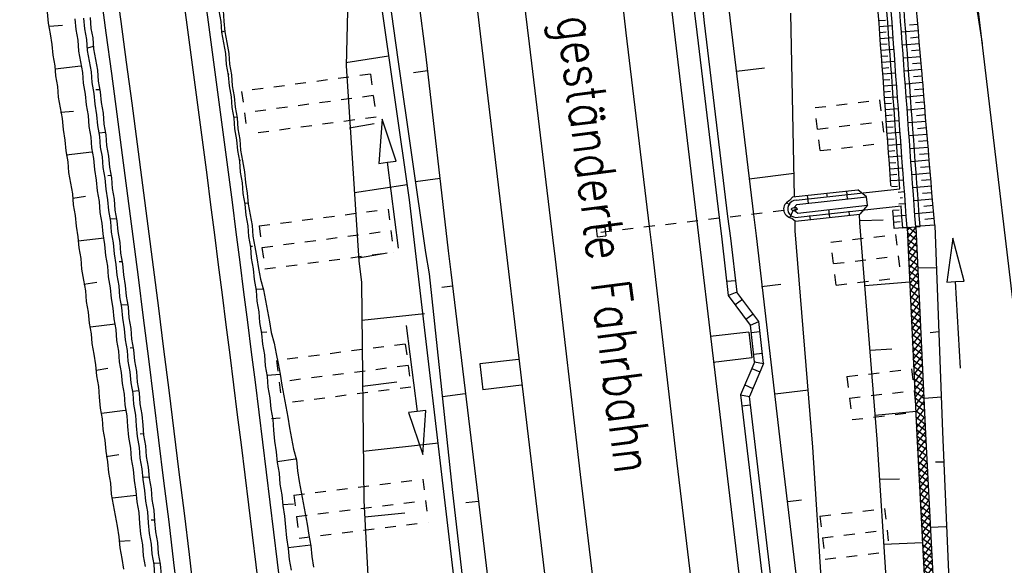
# Model space of a CAD drawing. Extents: x 447693 to 448165, y 439527 to 440695.
# Tile 25 of 88: x 447896 to 447942, y 439749 to 439774. Entities that reach past the tile are written whole.
import ezdxf

# ---------------------------------------------------------------- set-up
doc = ezdxf.new("R2010")
doc.units = 0
doc.header["$LTSCALE"] = 2
doc.header["$MEASUREMENT"] = 0
for name, pattern in [('ACAD_ISO03W100', [0.5, 0.25, -0.25]), ('ACAD_ISO05W100', [0.5, 0.25, -0.25]), ('AUSGEZOGEN', [0]), ('PUNKTX2', [0.5, 0.25, -0.25])]:
    doc.linetypes.add(name, pattern=pattern)
doc.layers.get('0').update_dxf_attribs({"linetype": 'AUSGEZOGEN'})
for name, color, linetype in [('BOESCHG', 250, 'AUSGEZOGEN'), ('DB-Gleisachse', 7, 'CONTINUOUS'), ('DB-GRABEN', 15, 'AUSGEZOGEN'), ('DB-HZV-Stützscheiben', 15, 'CONTINUOUS'), ('DB-Ingenieurbauwerke', 15, 'CONTINUOUS'), ('DB-Kabelanlagen', 15, 'CONTINUOUS'), ('DB-Regenrückhaltebecken_605', 15, 'CONTINUOUS'), ('DB-Wegboeschungen', 15, 'CONTINUOUS'), ('DB-Wege', 15, 'CONTINUOUS'), ('FBRTOP', 250, 'AUSGEZOGEN')]:
    doc.layers.add(name, color=color, linetype=linetype)
doc.styles.add('ROMANS', font='romans.shx', dxfattribs={"width": 0.8})

# ---------------------------------------------------------------- blocks, each defined once
blk = doc.blocks.new('*X371')
at = {"color": 0, "linetype": 'ByBlock'}
for p, q in [((-40607, -108383), (-40293, -108069)), ((-40586, -108044), (-40586, -108044)), ((-40112, -108487), (-40552, -108047)), ((-40370, -108464), (-40001, -108095)), ((-39763, -108518), (-40203, -108077)), ((-40077, -108490), (-39709, -108121)), ((-39414, -108548), (-39854, -108108)), ((-39785, -108516), (-39416, -108147)), ((-39065, -108579), (-39505, -108139)), ((-38716, -108610), (-39156, -108170)), ((-40461, -108456), (-40603, -108314)), ((-39492, -108541), (-39124, -108173)), ((-39200, -108567), (-38831, -108199)), ((-38908, -108593), (-38539, -108224)), ((-38367, -108641), (-38807, -108201)), ((-38615, -108619), (-38247, -108250)), ((-38018, -108672), (-38458, -108232)), ((-38323, -108645), (-37954, -108276)), ((-37669, -108702), (-38109, -108262)), ((-38030, -108670), (-37662, -108302)), ((-37320, -108733), (-37760, -108293)), ((-37738, -108696), (-37370, -108328)), ((-37446, -108722), (-37077, -108354)), ((-36971, -108764), (-37411, -108324)), ((-37153, -108748), (-36785, -108379)), ((-36622, -108795), (-37062, -108355)), ((-36861, -108774), (-36492, -108405)), ((-36273, -108825), (-36713, -108386)), ((-36568, -108799), (-36200, -108431)), ((-35924, -108856), (-36364, -108417)), ((-36276, -108825), (-35908, -108457)), ((-35575, -108887), (-36015, -108447)), ((-35984, -108851), (-35615, -108483)), ((-35691, -108877), (-35323, -108508)), ((-35226, -108918), (-35666, -108478)), ((-35399, -108903), (-35031, -108534)), ((-34877, -108949), (-35317, -108509)), ((-35106, -108928), (-34738, -108560)), ((-34528, -108979), (-34967, -108540)), ((-34814, -108954), (-34446, -108586)), ((-34179, -109010), (-34618, -108571)), ((-34522, -108980), (-34153, -108612)), ((-33830, -109041), (-34269, -108601)), ((-34229, -109006), (-33861, -108638)), ((-33937, -109032), (-33569, -108663)), ((-33481, -109072), (-33920, -108632)), ((-33644, -109057), (-33276, -108689)), ((-33132, -109103), (-33571, -108663)), ((-33352, -109083), (-32984, -108715)), ((-32783, -109133), (-33222, -108694)), ((-33060, -109109), (-32692, -108741)), ((-32451, -109147), (-32873, -108725)), ((-32767, -109135), (-32399, -108767)), ((-32127, -109153), (-32524, -108756)), ((-32461, -109147), (-32107, -108792)), ((-31736, -109226), (-32175, -108786)), ((-32148, -109152), (-31814, -108818)), ((-31890, -109212), (-31522, -108844)), ((-31387, -109256), (-31826, -108817)), ((-31598, -109238), (-31230, -108870)), ((-31038, -109287), (-31477, -108848)), ((-31305, -109264), (-30937, -108895)), ((-30691, -109316), (-31128, -108879)), ((-31013, -109289), (-30643, -108920)), ((-30344, -109345), (-30781, -108908)), ((-30719, -109314), (-30349, -108944)), ((-29997, -109374), (-30433, -108937)), ((-30425, -109338), (-30056, -108969)), ((-30131, -109363), (-29762, -108993)), ((-29650, -109403), (-30086, -108966)), ((-29838, -109387), (-29468, -109018)), ((-29302, -109432), (-29739, -108995)), ((-29544, -109412), (-29175, -109042)), ((-28955, -109461), (-29392, -109024)), ((-29250, -109436), (-28881, -109067)), ((-28608, -109490), (-29045, -109053)), ((-32475, -109160), (-32461, -109147)), ((-32434, -109164), (-32451, -109147)), ((-32182, -109186), (-32148, -109152)), ((-32113, -109167), (-32127, -109153)), ((-32085, -109195), (-32113, -109167)), ((-28957, -109461), (-28587, -109091)), ((-28261, -109519), (-28698, -109082)), ((-28663, -109485), (-28294, -109116)), ((-28369, -109510), (-28000, -109140)), ((-27914, -109548), (-28350, -109111)), ((-28076, -109534), (-27706, -109165)), ((-27566, -109577), (-28003, -109140)), ((-27782, -109559), (-27413, -109189)), ((-27219, -109606), (-27656, -109169)), ((-27488, -109583), (-27119, -109214)), ((-26872, -109635), (-27309, -109198)), ((-27195, -109608), (-26825, -109238)), ((-26525, -109664), (-26962, -109227)), ((-26901, -109632), (-26532, -109263)), ((-26178, -109693), (-26614, -109256)), ((-26607, -109657), (-26238, -109288)), ((-26314, -109681), (-25944, -109312)), ((-25831, -109722), (-26267, -109285)), ((-26020, -109706), (-25650, -109337)), ((-25483, -109751), (-25920, -109314)), ((-25726, -109731), (-25357, -109361)), ((-25136, -109780), (-25573, -109343)), ((-25433, -109755), (-25063, -109386)), ((-24789, -109809), (-25226, -109372)), ((-25139, -109780), (-24769, -109410)), ((-24442, -109838), (-24879, -109401)), ((-24845, -109804), (-24476, -109435)), ((-24552, -109829), (-24182, -109459)), ((-24095, -109867), (-24531, -109430)), ((-24258, -109853), (-23888, -109484)), ((-23747, -109896), (-24184, -109459)), ((-23964, -109878), (-23595, -109508)), ((-23400, -109925), (-23837, -109488)), ((-23670, -109902), (-23301, -109533)), ((-23053, -109954), (-23490, -109517)), ((-23377, -109927), (-23007, -109557)), ((-22706, -109983), (-23143, -109546)), ((-23083, -109951), (-22714, -109582)), ((-22359, -110012), (-22796, -109575)), ((-22789, -109976), (-22420, -109606)), ((-22496, -110000), (-22126, -109631)), ((-22012, -110041), (-22448, -109604)), ((-22202, -110025), (-21833, -109655)), ((-21664, -110070), (-22101, -109633)), ((-21908, -110049), (-21539, -109680)), ((-21317, -110099), (-21754, -109662)), ((-21615, -110074), (-21245, -109704)), ((-20970, -110128), (-21407, -109691)), ((-21321, -110098), (-20952, -109729)), ((-20623, -110157), (-21060, -109720)), ((-21027, -110123), (-20658, -109753)), ((-20734, -110147), (-20364, -109778)), ((-20276, -110185), (-20712, -109749)), ((-20440, -110172), (-20070, -109802)), ((-19929, -110214), (-20365, -109778)), ((-20146, -110196), (-19777, -109827)), ((-19581, -110243), (-20018, -109807)), ((-19853, -110221), (-19483, -109851)), ((-19234, -110272), (-19671, -109836)), ((-19559, -110245), (-19189, -109876)), ((-18887, -110301), (-19324, -109865)), ((-19265, -110270), (-18896, -109900)), ((-18540, -110330), (-18977, -109894)), ((-18972, -110294), (-18602, -109925)), ((-18678, -110319), (-18308, -109949)), ((-18193, -110359), (-18629, -109923)), ((-18384, -110343), (-18015, -109974)), ((-17845, -110388), (-18282, -109952)), ((-17498, -110417), (-17935, -109981)), ((-18090, -110368), (-17721, -109998)), ((-17797, -110392), (-17427, -110023)), ((-17151, -110446), (-17588, -110010)), ((-17503, -110417), (-17134, -110047)), ((-16804, -110475), (-17241, -110039)), ((-17209, -110441), (-16840, -110072)), ((-16916, -110466), (-16546, -110097)), ((-16457, -110504), (-16894, -110068)), ((-16622, -110490), (-16253, -110121)), ((-16110, -110533), (-16546, -110097)), ((-16328, -110515), (-15959, -110146)), ((-15762, -110562), (-16199, -110125)), ((-16035, -110540), (-15665, -110170)), ((-15415, -110591), (-15852, -110154)), ((-15741, -110564), (-15372, -110195)), ((-15068, -110620), (-15505, -110183)), ((-15447, -110589), (-15078, -110219)), ((-14721, -110649), (-15158, -110212)), ((-15154, -110613), (-14784, -110244)), ((-14860, -110638), (-14490, -110268)), ((-14374, -110678), (-14810, -110241)), ((-14566, -110662), (-14197, -110293)), ((-14026, -110707), (-14463, -110270)), ((-14273, -110687), (-13903, -110317)), ((-13679, -110736), (-14116, -110299)), ((-13979, -110711), (-13609, -110342)), ((-13332, -110765), (-13769, -110328)), ((-13685, -110736), (-13316, -110366)), ((-12985, -110794), (-13422, -110357)), ((-13392, -110760), (-13022, -110391)), ((-13098, -110785), (-12728, -110415)), ((-12638, -110823), (-13075, -110386)), ((-12804, -110809), (-12435, -110440)), ((-12291, -110852), (-12727, -110415)), ((-11943, -110881), (-12380, -110444)), ((-12510, -110834), (-12141, -110464)), ((-12217, -110858), (-11847, -110489)), ((-11596, -110910), (-12033, -110473)), ((-11923, -110883), (-11554, -110513)), ((-11249, -110939), (-11686, -110502)), ((-11629, -110907), (-11260, -110538)), ((-10902, -110968), (-11339, -110531)), ((-11336, -110932), (-10966, -110562)), ((-11042, -110956), (-10673, -110587)), ((-10555, -110997), (-10991, -110560)), ((-10748, -110981), (-10379, -110611)), ((-10208, -111026), (-10644, -110589)), ((-10455, -111005), (-10085, -110636)), ((-9860, -111055), (-10297, -110618)), ((-10161, -111030), (-9792, -110660)), ((-9513, -111084), (-9950, -110647)), ((-9867, -111054), (-9498, -110685)), ((-9166, -111113), (-9603, -110676)), ((-9574, -111079), (-9204, -110709)), ((-9280, -111103), (-8911, -110734)), ((-8819, -111142), (-9256, -110705)), ((-8986, -111128), (-8617, -110758)), ((-8472, -111171), (-8908, -110734)), ((-8693, -111152), (-8323, -110783)), ((-8124, -111200), (-8561, -110763)), ((-8399, -111177), (-8029, -110807)), ((-7777, -111229), (-8214, -110792)), ((-8105, -111201), (-7736, -110832)), ((-7430, -111258), (-7867, -110821)), ((-7812, -111226), (-7442, -110856)), ((-7083, -111287), (-7520, -110850)), ((-7518, -111250), (-7148, -110881)), ((-6736, -111316), (-7173, -110879)), ((-7224, -111275), (-6855, -110905)), ((-6931, -111299), (-6561, -110930)), ((-6389, -111345), (-6825, -110908)), ((-6637, -111324), (-6267, -110955)), ((-6089, -111326), (-6478, -110937)), ((-6343, -111348), (-6089, -111094)), ((-6089, -111008), (-6131, -110966))]:
    blk.add_line(p, q, dxfattribs=at)

msp = doc.modelspace()

# ---------------------------------------------------------------- linework, layer by layer
at = {"layer": 'BOESCHG'}
msp.add_lwpolyline([(447940.542, 439833.997, 0.014999), (447940.621, 439832.61, 0.007394), (447943.21, 439807.276, 0.000025), (447947.178, 439773.421, 0.000211), (447947.642, 439769.474, 0.000025), (447948.463, 439762.525, 0.000004), (447954.01, 439715.6, 0.000616), (447956.271, 439696.678, 0.001951), (447957.015, 439690.707, 0.084534), (447957.742, 439688.328, 0.039707), (447960.471, 439683.823, 0.047678), (447962.796, 439681.169, 0.085895)], format="xyb", dxfattribs=at)
at = {"layer": 'DB-Gleisachse', "linetype": 'Continuous'}
for p, q in [((447923.83, 439778.518), (447924.407, 439773.551)), ((447919.359, 439778.004), (447919.936, 439773.037)), ((447924.407, 439773.551), (447925.485, 439764.616)), ((447919.936, 439773.037), (447921.014, 439764.102)), ((447925.485, 439764.616), (447925.61, 439763.624)), ((447921.014, 439764.102), (447921.139, 439763.11)), ((447925.61, 439763.624), (447926.764, 439753.69)), ((447921.139, 439763.11), (447922.293, 439753.176)), ((447926.764, 439753.69), (447929.748, 439728.869)), ((447922.293, 439753.176), (447925.277, 439728.354))]:
    msp.add_line(p, q, dxfattribs=at)
at = {"layer": 'DB-GRABEN', "linetype": 'Continuous'}
for p, q in [((447928.648, 439779.077), (447929.225, 439774.11)), ((447914.547, 439777.396), (447915.174, 439772.436)), ((447911.61, 439776.547), (447911.497, 439772.022)), ((447912.841, 439776.741), (447914.401, 439765.849)), ((447913.266, 439776.807), (447913.878, 439772.322)), ((447932.003, 439774.461), (447932.176, 439765.982)), ((447929.225, 439774.11), (447930.303, 439765.174)), ((447913.456, 439772.471), (447911.478, 439772.17)), ((447913.878, 439772.322), (447915.154, 439763.412)), ((447915.174, 439772.436), (447916.202, 439763.494)), ((447911.497, 439772.022), (447912.079, 439763.024)), ((447929.519, 439771.778), (447930.809, 439771.941)), ((447915.255, 439771.791), (447914.61, 439771.709)), ((447911.655, 439769.169), (447912.79, 439769.363)), ((447913.151, 439769.562), (447913.01, 439767.527)), ((447913.803, 439767.629), (447913.151, 439769.562)), ((447913.01, 439767.527), (447913.406, 439767.578)), ((447913.406, 439767.578), (447913.803, 439767.629)), ((447913.918, 439763.611), (447913.406, 439767.578)), ((447930.096, 439766.811), (447932.18, 439767.074)), ((447914.307, 439766.531), (447911.882, 439766.174)), ((447915.832, 439766.824), (447914.691, 439766.68)), ((447931.968, 439765.806), (447932.114, 439765.975)), ((447932.114, 439765.975), (447935.119, 439766.305)), ((447932.294, 439765.633), (447935.519, 439765.987)), ((447932.834, 439765.692), (447932.792, 439766.049)), ((447933.713, 439765.97), (447933.691, 439766.148)), ((447934.644, 439765.891), (447934.602, 439766.248)), ((447935.519, 439765.987), (447935.119, 439766.305)), ((447935.565, 439765.59), (447935.519, 439765.987)), ((447914.401, 439765.849), (447918.921, 439727.605)), ((447931.976, 439765.602), (447931.844, 439765.727)), ((447932.175, 439765.494), (447932.294, 439765.633)), ((447932.341, 439765.235), (447935.565, 439765.59)), ((447935.565, 439765.59), (447935.205, 439765.188)), ((447930.303, 439765.174), (447930.428, 439764.182)), ((447931.979, 439765.017), (447932.133, 439765.346)), ((447932.192, 439765.345), (447932.341, 439765.235)), ((447932.241, 439764.862), (447935.2, 439765.187)), ((447932.923, 439764.937), (447932.902, 439765.116)), ((447933.823, 439765.036), (447933.781, 439765.393)), ((447934.733, 439765.136), (447934.712, 439765.315)), ((447935.18, 439765.185), (447935.19, 439764.784)), ((447932.062, 439764.994), (447932.241, 439764.862)), ((447932.201, 439764.891), (447932.214, 439764.408)), ((447935.19, 439764.784), (447935.997, 439754.806)), ((447935.227, 439764.889), (447936.282, 439764.922)), ((447937.788, 439764.6), (447938.236, 439755.038)), ((447938.663, 439764.664), (447939.029, 439755.139)), ((447930.428, 439764.182), (447931.582, 439754.249)), ((447932.214, 439764.408), (447933.021, 439754.43)), ((447937.389, 439764.571), (447937.839, 439754.988)), ((447939.502, 439764.069), (447939.219, 439762.049)), ((447940.018, 439762.095), (447939.502, 439764.069)), ((447912.06, 439763.173), (447913.393, 439763.391)), ((447915.154, 439763.412), (447915.329, 439762.426)), ((447916.202, 439763.494), (447916.328, 439762.502)), ((447912.079, 439763.024), (447912.204, 439762.032)), ((447915.329, 439762.426), (447916.384, 439752.48)), ((447916.328, 439762.502), (447917.531, 439752.575)), ((447937.872, 439762.703), (447938.737, 439762.721)), ((447912.204, 439762.032), (447912.316, 439751.966)), ((447916.409, 439761.857), (447915.913, 439761.794)), ((447930.673, 439761.844), (447931.566, 439761.957)), ((447935.455, 439761.894), (447937.501, 439762.052)), ((447939.219, 439762.049), (447939.618, 439762.072)), ((447939.618, 439762.072), (447940.018, 439762.095)), ((447939.852, 439758.079), (447939.618, 439762.072)), ((447915.108, 439760.584), (447912.225, 439760.27)), ((447914.265, 439760.042), (447914.777, 439756.075)), ((447938.852, 439759.753), (447938.453, 439759.702)), ((447935.682, 439758.899), (447936.68, 439758.975)), ((447912.254, 439757.25), (447913.841, 439757.451)), ((447916.986, 439756.89), (447915.944, 439756.759)), ((447931.3, 439756.884), (447932.837, 439757.078)), ((447938.178, 439756.694), (447938.978, 439756.745)), ((447914.777, 439756.075), (447914.38, 439756.024)), ((447914.38, 439756.024), (447915.032, 439754.091)), ((447915.173, 439756.126), (447914.777, 439756.075)), ((447915.032, 439754.091), (447915.173, 439756.126)), ((447935.909, 439755.904), (447937.8, 439756.092)), ((447939.029, 439755.139), (447940.072, 439730.122)), ((447915.761, 439754.619), (447912.282, 439754.23)), ((447935.997, 439754.806), (447937.592, 439729.809)), ((447937.839, 439754.988), (447939.13, 439730.003)), ((447938.236, 439755.038), (447939.527, 439730.053)), ((447931.582, 439754.249), (447934.516, 439729.421)), ((447933.021, 439754.43), (447934.616, 439729.433)), ((447939.056, 439753.731), (447938.702, 439753.737)), ((447936.13, 439752.958), (447937.035, 439752.972)), ((447916.384, 439752.48), (447919.318, 439727.652)), ((447917.531, 439752.575), (447920.465, 439727.747)), ((447912.316, 439751.966), (447913.663, 439726.938)), ((447917.612, 439751.93), (447917.017, 439751.855)), ((447931.877, 439751.917), (447932.521, 439751.998)), ((447912.361, 439751.216), (447914.202, 439751.398)), ((447938.477, 439750.735), (447939.177, 439750.773)), ((447936.307, 439749.957), (447938.112, 439750.034))]:
    msp.add_line(p, q, dxfattribs=at)
msp.add_ellipse((447932.184, 439765.419), major_axis=(0.494, 0.032), ratio=0.879152, start_param=1.966017, end_param=4.408131, dxfattribs=at)
at = {"layer": 'DB-HZV-Stützscheiben', "linetype": 'PUNKTX2'}
for p, q in [((447912.615, 439771.643), (447906.668, 439770.846)), ((447912.615, 439771.643), (447912.88, 439769.661)), ((447906.668, 439770.846), (447906.934, 439768.864)), ((447933.138, 439770.099), (447936.117, 439770.453)), ((447933.374, 439768.113), (447933.138, 439770.099)), ((447936.117, 439770.453), (447936.353, 439768.467)), ((447912.88, 439769.661), (447906.934, 439768.864)), ((447933.374, 439768.113), (447936.353, 439768.467)), ((447907.481, 439764.638), (447913.43, 439765.417)), ((447913.43, 439765.417), (447913.69, 439763.434)), ((447907.481, 439764.638), (447907.74, 439762.655)), ((447933.875, 439763.892), (447936.854, 439764.246)), ((447936.854, 439764.246), (447937.09, 439762.26)), ((447934.111, 439761.906), (447933.875, 439763.892)), ((447907.74, 439762.655), (447913.69, 439763.434)), ((447934.111, 439761.906), (447937.09, 439762.26)), ((447914.226, 439759.187), (447908.274, 439758.427)), ((447914.226, 439759.187), (447914.479, 439757.203)), ((447908.274, 439758.427), (447908.528, 439756.443)), ((447934.613, 439757.686), (447937.592, 439758.04)), ((447937.592, 439758.04), (447937.828, 439756.054)), ((447934.613, 439757.686), (447934.849, 439755.7)), ((447914.479, 439757.203), (447908.528, 439756.443)), ((447934.849, 439755.7), (447937.828, 439756.054)), ((447909.074, 439752.217), (447915.028, 439752.959)), ((447915.028, 439752.959), (447915.276, 439750.974)), ((447909.074, 439752.217), (447909.322, 439750.233)), ((447933.365, 439751.244), (447936.344, 439751.598)), ((447936.344, 439751.598), (447936.58, 439749.612)), ((447909.322, 439750.233), (447915.276, 439750.974)), ((447933.365, 439751.244), (447933.601, 439749.258)), ((447933.601, 439749.258), (447936.58, 439749.612))]:
    msp.add_line(p, q, dxfattribs=at)
at = {"layer": 'DB-HZV-Stützscheiben', "linetype": 'ACAD_ISO05W100'}
for p, q in [((447912.748, 439770.652), (447906.801, 439769.855)), ((447933.256, 439769.106), (447936.235, 439769.46)), ((447907.611, 439763.646), (447913.56, 439764.425)), ((447933.993, 439762.899), (447936.972, 439763.253)), ((447914.353, 439758.195), (447908.401, 439757.435)), ((447934.731, 439756.693), (447937.71, 439757.047)), ((447909.198, 439751.225), (447915.152, 439751.967)), ((447933.483, 439750.251), (447936.462, 439750.605))]:
    msp.add_line(p, q, dxfattribs=at)
at = {"layer": 'DB-Ingenieurbauwerke', "linetype": 'Continuous'}
for p, q in [((447924.918, 439788.077), (447936.734, 439688.774)), ((447916.08, 439787.026), (447927.896, 439687.722)), ((447923.038, 439764.535), (447923.436, 439764.581)), ((447923.038, 439764.535), (447923.084, 439764.137)), ((447923.084, 439764.137), (447923.481, 439764.183)), ((447923.436, 439764.581), (447923.481, 439764.183)), ((447930.087, 439759.741), (447928.293, 439759.532)), ((447930.087, 439759.741), (447930.227, 439758.55)), ((447919.458, 439758.478), (447917.67, 439758.269)), ((447917.67, 439758.269), (447917.809, 439757.078)), ((447930.227, 439758.55), (447928.439, 439758.341)), ((447919.597, 439757.286), (447917.809, 439757.078))]:
    msp.add_line(p, q, dxfattribs=at)
at = {"layer": 'DB-Ingenieurbauwerke', "linetype": 'ACAD_ISO03W100'}
msp.add_line((447923.258, 439764.359), (447932.318, 439765.434), dxfattribs=at)
at = {"layer": 'DB-Ingenieurbauwerke', "linetype": 'Continuous'}
msp.add_ellipse((447932.184, 439765.419), major_axis=(0.134, 0.015), ratio=0.555556, dxfattribs=at)
at = {"layer": 'DB-Kabelanlagen', "linetype": 'Continuous'}
for p, q in [((447927.054, 439778.926), (447927.631, 439773.959)), ((447927.451, 439778.976), (447928.028, 439774.009)), ((447927.631, 439773.959), (447928.709, 439765.023)), ((447928.028, 439774.009), (447929.106, 439765.074)), ((447929.106, 439765.074), (447929.231, 439764.081)), ((447928.709, 439765.023), (447928.835, 439764.031)), ((447928.835, 439764.031), (447929.137, 439761.423)), ((447929.231, 439764.081), (447929.522, 439761.578)), ((447929.065, 439762.085), (447929.464, 439762.124)), ((447929.524, 439761.579), (447929.139, 439761.424)), ((447930.155, 439760.059), (447929.139, 439761.423)), ((447930.543, 439760.224), (447929.524, 439761.579)), ((447929.788, 439761.238), (447929.459, 439760.993)), ((447929.948, 439760.337), (447930.277, 439760.582)), ((447930.155, 439760.059), (447930.538, 439760.231)), ((447930.351, 439758.375), (447930.155, 439760.059)), ((447930.763, 439758.296), (447930.538, 439760.231)), ((447930.195, 439759.715), (447930.593, 439759.761)), ((447930.31, 439758.722), (447930.693, 439758.77)), ((447930.353, 439758.378), (447929.703, 439756.843)), ((447930.763, 439758.296), (447930.115, 439756.763)), ((447930.346, 439758.363), (447930.763, 439758.296)), ((447930.218, 439758.059), (447930.596, 439757.9)), ((447929.897, 439757.3), (447930.275, 439757.142)), ((447929.703, 439756.843), (447930.115, 439756.763)), ((447929.704, 439756.843), (447932.972, 439729.276)), ((447933.369, 439729.326), (447930.115, 439756.763)), ((447930.154, 439756.365), (447929.758, 439756.326))]:
    msp.add_line(p, q, dxfattribs=at)
at = {"layer": 'DB-Regenrückhaltebecken_605', "linetype": 'Continuous'}
for p, q in [((447937.292, 439774.089), (447937.255, 439774.588)), ((447937.87, 439774.132), (447937.83, 439774.63)), ((447936.095, 439774.001), (447936.058, 439774.5)), ((447936.086, 439774.115), (447936.386, 439774.137)), ((447936.494, 439774.03), (447936.457, 439774.529)), ((447936.693, 439774.045), (447936.657, 439774.544)), ((447937.092, 439774.074), (447937.055, 439774.573)), ((447937.911, 439773.633), (447937.87, 439774.132)), ((447936.131, 439773.503), (447936.095, 439774.001)), ((447936.106, 439773.842), (447936.705, 439773.886)), ((447936.53, 439773.532), (447936.494, 439774.03)), ((447936.73, 439773.546), (447936.693, 439774.045)), ((447937.129, 439773.576), (447937.092, 439774.074)), ((447937.328, 439773.59), (447937.292, 439774.089)), ((447937.886, 439773.942), (447937.496, 439773.909)), ((447936.127, 439773.568), (447936.426, 439773.59)), ((447936.168, 439773.004), (447936.131, 439773.503)), ((447936.147, 439773.295), (447936.745, 439773.338)), ((447936.567, 439773.033), (447936.53, 439773.532)), ((447936.766, 439773.048), (447936.73, 439773.546)), ((447937.91, 439773.643), (447937.129, 439773.577)), ((447937.165, 439773.077), (447937.129, 439773.576)), ((447937.365, 439773.092), (447937.328, 439773.59)), ((447937.935, 439773.344), (447937.543, 439773.311)), ((447937.952, 439773.135), (447937.911, 439773.633)), ((447936.167, 439773.021), (447936.466, 439773.043)), ((447936.205, 439772.505), (447936.168, 439773.004)), ((447936.187, 439772.747), (447936.785, 439772.791)), ((447936.603, 439772.535), (447936.567, 439773.033)), ((447936.803, 439772.549), (447936.766, 439773.048)), ((447937.202, 439772.578), (447937.165, 439773.077)), ((447937.959, 439773.045), (447937.172, 439772.979)), ((447937.401, 439772.593), (447937.365, 439773.092)), ((447937.992, 439772.636), (447937.952, 439773.135)), ((447936.241, 439772.007), (447936.205, 439772.505)), ((447936.207, 439772.474), (447936.506, 439772.496)), ((447936.64, 439772.036), (447936.603, 439772.535)), ((447936.84, 439772.05), (447936.803, 439772.549)), ((447937.238, 439772.08), (447937.202, 439772.578)), ((447938.008, 439772.447), (447937.216, 439772.381)), ((447937.438, 439772.094), (447937.401, 439772.593)), ((447937.983, 439772.746), (447937.589, 439772.713)), ((447938.033, 439772.138), (447937.992, 439772.636)), ((447936.227, 439772.2), (447936.825, 439772.244)), ((447936.278, 439771.508), (447936.241, 439772.007)), ((447936.247, 439771.927), (447936.546, 439771.949)), ((447936.677, 439771.537), (447936.64, 439772.036)), ((447936.876, 439771.552), (447936.84, 439772.05)), ((447937.275, 439771.581), (447937.238, 439772.08)), ((447937.475, 439771.596), (447937.438, 439772.094)), ((447938.032, 439772.15), (447937.635, 439772.115)), ((447938.078, 439771.64), (447938.033, 439772.138)), ((447936.267, 439771.653), (447936.865, 439771.697)), ((447936.314, 439771.009), (447936.278, 439771.508)), ((447936.287, 439771.38), (447936.586, 439771.402)), ((447936.713, 439771.039), (447936.677, 439771.537)), ((447936.913, 439771.053), (447936.876, 439771.552)), ((447938.058, 439771.852), (447937.26, 439771.781)), ((447937.312, 439771.082), (447937.275, 439771.581)), ((447937.511, 439771.097), (447937.475, 439771.596)), ((447938.086, 439771.555), (447937.684, 439771.518)), ((447938.102, 439771.391), (447938.078, 439771.64)), ((447936.307, 439771.106), (447936.906, 439771.15)), ((447936.351, 439770.511), (447936.314, 439771.009)), ((447936.75, 439770.54), (447936.713, 439771.039)), ((447936.949, 439770.555), (447936.913, 439771.053)), ((447938.115, 439771.255), (447937.304, 439771.182)), ((447937.348, 439770.584), (447937.312, 439771.082)), ((447937.548, 439770.598), (447937.511, 439771.097)), ((447938.141, 439770.954), (447937.733, 439770.92)), ((447938.125, 439771.142), (447938.102, 439771.391)), ((447938.165, 439770.644), (447938.125, 439771.142)), ((447936.327, 439770.832), (447936.627, 439770.854)), ((447936.347, 439770.559), (447936.946, 439770.603)), ((447936.388, 439770.012), (447936.351, 439770.511)), ((447936.787, 439770.041), (447936.75, 439770.54)), ((447936.986, 439770.056), (447936.949, 439770.555)), ((447938.164, 439770.654), (447937.348, 439770.588)), ((447937.385, 439770.085), (447937.348, 439770.584)), ((447937.584, 439770.1), (447937.548, 439770.598)), ((447938.205, 439770.145), (447938.165, 439770.644)), ((447936.368, 439770.285), (447936.667, 439770.307)), ((447936.388, 439770.012), (447936.986, 439770.056)), ((447936.823, 439769.543), (447936.787, 439770.041)), ((447937.023, 439769.557), (447936.986, 439770.056)), ((447937.422, 439769.586), (447937.385, 439770.085)), ((447938.212, 439770.057), (447937.392, 439769.989)), ((447937.621, 439769.601), (447937.584, 439770.1)), ((447938.188, 439770.355), (447937.779, 439770.322)), ((447938.245, 439769.647), (447938.205, 439770.145)), ((447936.424, 439769.513), (447936.388, 439770.012)), ((447936.408, 439769.738), (447936.707, 439769.76)), ((447937.458, 439769.088), (447937.422, 439769.586)), ((447937.658, 439769.102), (447937.621, 439769.601)), ((447938.236, 439769.759), (447937.825, 439769.724)), ((447938.287, 439769.149), (447938.245, 439769.647)), ((447936.461, 439769.015), (447936.424, 439769.513)), ((447936.428, 439769.465), (447937.026, 439769.509)), ((447936.448, 439769.191), (447936.747, 439769.213)), ((447936.86, 439769.044), (447936.823, 439769.543)), ((447937.059, 439769.059), (447937.023, 439769.557)), ((447938.261, 439769.46), (447937.436, 439769.391)), ((447938.286, 439769.161), (447937.872, 439769.126)), ((447938.329, 439768.65), (447938.287, 439769.149)), ((447936.497, 439768.516), (447936.461, 439769.015)), ((447936.468, 439768.917), (447937.066, 439768.961)), ((447936.896, 439768.545), (447936.86, 439769.044)), ((447937.096, 439768.56), (447937.059, 439769.059)), ((447937.495, 439768.589), (447937.458, 439769.088)), ((447938.311, 439768.862), (447937.48, 439768.793)), ((447937.694, 439768.604), (447937.658, 439769.102)), ((447936.488, 439768.644), (447936.787, 439768.666)), ((447936.534, 439768.017), (447936.497, 439768.516)), ((447936.508, 439768.37), (447937.106, 439768.414)), ((447936.933, 439768.047), (447936.896, 439768.545)), ((447937.132, 439768.061), (447937.096, 439768.56)), ((447937.531, 439768.091), (447937.495, 439768.589)), ((447938.361, 439768.265), (447937.524, 439768.194)), ((447937.731, 439768.105), (447937.694, 439768.604)), ((447938.336, 439768.563), (447937.919, 439768.528)), ((447938.37, 439768.152), (447938.329, 439768.65)), ((447936.528, 439768.097), (447936.827, 439768.119)), ((447936.571, 439767.519), (447936.534, 439768.017)), ((447936.548, 439767.823), (447937.147, 439767.867)), ((447936.97, 439767.548), (447936.933, 439768.047)), ((447937.169, 439767.563), (447937.132, 439768.061)), ((447937.568, 439767.592), (447937.531, 439768.091)), ((447937.767, 439767.607), (447937.731, 439768.105)), ((447938.386, 439767.966), (447937.966, 439767.931)), ((447938.412, 439767.654), (447938.37, 439768.152)), ((447936.568, 439767.55), (447936.868, 439767.572)), ((447936.607, 439767.02), (447936.571, 439767.519)), ((447936.588, 439767.276), (447937.187, 439767.32)), ((447937.006, 439767.049), (447936.97, 439767.548)), ((447937.206, 439767.064), (447937.169, 439767.563)), ((447938.411, 439767.667), (447937.568, 439767.596)), ((447937.605, 439767.093), (447937.568, 439767.592)), ((447937.804, 439767.108), (447937.767, 439767.607)), ((447938.436, 439767.368), (447938.013, 439767.333)), ((447938.454, 439767.156), (447938.412, 439767.654)), ((447936.644, 439766.521), (447936.607, 439767.02)), ((447936.608, 439767.002), (447936.908, 439767.024)), ((447937.043, 439766.551), (447937.006, 439767.049)), ((447937.242, 439766.565), (447937.206, 439767.064)), ((447937.641, 439766.595), (447937.605, 439767.093)), ((447938.461, 439767.069), (447937.611, 439766.998)), ((447937.841, 439766.609), (447937.804, 439767.108)), ((447938.496, 439766.657), (447938.454, 439767.156)), ((447936.629, 439766.729), (447937.227, 439766.773)), ((447936.647, 439766.473), (447936.644, 439766.521)), ((447936.668, 439766.457), (447936.948, 439766.477)), ((447937.057, 439766.356), (447937.043, 439766.551)), ((447937.279, 439766.067), (447937.242, 439766.565)), ((447937.678, 439766.096), (447937.641, 439766.595)), ((447938.511, 439766.472), (447937.655, 439766.4)), ((447937.877, 439766.111), (447937.841, 439766.609)), ((447938.486, 439766.771), (447938.06, 439766.735)), ((447938.537, 439766.159), (447938.496, 439766.657)), ((447932.272, 439765.831), (447937.057, 439766.356)), ((447936.984, 439766.205), (447937.267, 439766.226)), ((447937.315, 439765.568), (447937.279, 439766.067)), ((447937.714, 439765.597), (447937.678, 439766.096)), ((447937.914, 439765.612), (447937.877, 439766.111)), ((447938.536, 439766.173), (447938.107, 439766.137)), ((447938.579, 439765.661), (447938.537, 439766.159)), ((447932.363, 439765.037), (447937.116, 439765.559)), ((447937.002, 439765.656), (447937.307, 439765.679)), ((447937.073, 439765.936), (447937.183, 439765.944)), ((447937.116, 439765.553), (447937.116, 439765.559)), ((447937.153, 439765.055), (447937.116, 439765.553)), ((447937.352, 439765.069), (447937.315, 439765.568)), ((447938.561, 439765.874), (447937.699, 439765.802)), ((447937.751, 439765.099), (447937.714, 439765.597)), ((447937.95, 439765.113), (447937.914, 439765.612)), ((447938.586, 439765.575), (447938.154, 439765.539)), ((447938.621, 439765.162), (447938.579, 439765.661)), ((447936.754, 439765.025), (447936.729, 439765.355)), ((447936.735, 439765.362), (447937.028, 439765.383)), ((447936.749, 439765.088), (447937.347, 439765.131)), ((447937.189, 439764.556), (447937.153, 439765.055)), ((447937.389, 439764.571), (447937.352, 439765.069)), ((447938.611, 439765.277), (447937.743, 439765.204)), ((447937.788, 439764.6), (447937.751, 439765.099)), ((447937.987, 439764.615), (447937.95, 439765.113)), ((447938.663, 439764.664), (447938.621, 439765.162)), ((447936.79, 439764.527), (447936.754, 439765.025)), ((447936.769, 439764.814), (447937.068, 439764.836)), ((447936.789, 439764.54), (447937.388, 439764.584)), ((447937.189, 439764.556), (447937.987, 439764.615)), ((447938.661, 439764.679), (447937.787, 439764.606)), ((447938.636, 439764.978), (447938.201, 439764.941))]:
    msp.add_line(p, q, dxfattribs=at)
msp.add_ellipse((447932.279, 439765.43), major_axis=(0.284, 0.284), ratio=1, start_param=0.80064, end_param=4.13058, dxfattribs=at)
at = {"layer": 'DB-Wegboeschungen', "linetype": 'Continuous'}
for p, q in [((447905.817, 439774.588), (447905.856, 439774.09)), ((447940.542, 439775.032), (447940.855, 439773.057)), ((447897.699, 439774.501), (447897.738, 439774.003)), ((447898.976, 439774.2), (447899.016, 439773.702)), ((447899.375, 439774.232), (447899.414, 439773.733)), ((447899.674, 439774.255), (447899.713, 439773.757)), ((447905.618, 439774.572), (447905.707, 439774.078)), ((447897.738, 439774.003), (447897.827, 439773.508)), ((447897.8, 439773.857), (447898.398, 439773.904)), ((447899.016, 439773.702), (447899.105, 439773.207)), ((447899.414, 439773.733), (447899.503, 439773.239)), ((447899.713, 439773.757), (447899.799, 439773.312)), ((447905.707, 439774.078), (447905.746, 439773.579)), ((447905.856, 439774.09), (447905.896, 439773.591)), ((447897.827, 439773.508), (447897.916, 439773.014)), ((447899.503, 439773.239), (447899.543, 439772.74)), ((447899.799, 439773.312), (447899.838, 439772.814)), ((447905.746, 439773.579), (447905.892, 439773.641)), ((447905.746, 439773.579), (447905.835, 439773.085)), ((447905.896, 439773.591), (447905.985, 439773.097)), ((447897.916, 439773.014), (447897.955, 439772.515)), ((447899.105, 439773.207), (447899.144, 439772.709)), ((447899.83, 439772.913), (447899.535, 439772.84)), ((447899.838, 439772.814), (447899.927, 439772.319)), ((447905.835, 439773.085), (447905.924, 439772.59)), ((447905.985, 439773.097), (447906.074, 439772.602)), ((447897.955, 439772.515), (447898.044, 439772.021)), ((447899.144, 439772.709), (447899.233, 439772.214)), ((447899.543, 439772.74), (447899.632, 439772.246)), ((447899.927, 439772.319), (447900.016, 439771.825)), ((447905.924, 439772.59), (447905.963, 439772.092)), ((447906.074, 439772.602), (447906.113, 439772.104)), ((447898.044, 439772.021), (447898.08, 439771.572)), ((447899.249, 439772.015), (447898.056, 439771.871)), ((447899.233, 439772.214), (447899.322, 439771.72)), ((447899.632, 439772.246), (447899.721, 439771.751)), ((447905.963, 439772.092), (447906.052, 439771.597)), ((447906.113, 439772.104), (447906.202, 439771.609)), ((447898.08, 439771.572), (447898.169, 439771.077)), ((447899.322, 439771.72), (447899.361, 439771.221)), ((447899.721, 439771.751), (447899.76, 439771.253)), ((447900.016, 439771.825), (447900.055, 439771.326)), ((447906.048, 439771.647), (447906.098, 439771.651)), ((447906.052, 439771.597), (447906.092, 439771.099)), ((447906.202, 439771.609), (447906.241, 439771.111)), ((447898.169, 439771.077), (447898.208, 439770.579)), ((447899.361, 439771.221), (447899.45, 439770.727)), ((447899.76, 439771.253), (447899.849, 439770.758)), ((447900.055, 439771.326), (447900.144, 439770.832)), ((447906.092, 439771.099), (447906.181, 439770.604)), ((447906.241, 439771.111), (447906.33, 439770.616)), ((447898.208, 439770.579), (447898.297, 439770.084)), ((447899.45, 439770.727), (447899.489, 439770.228)), ((447899.849, 439770.758), (447899.888, 439770.26)), ((447900.087, 439770.927), (447899.937, 439770.916)), ((447900.144, 439770.832), (447900.183, 439770.333)), ((447906.181, 439770.604), (447906.22, 439770.106)), ((447906.33, 439770.616), (447906.369, 439770.118)), ((447898.297, 439770.084), (447898.386, 439769.59)), ((447899.489, 439770.228), (447899.579, 439769.734)), ((447899.888, 439770.26), (447899.977, 439769.765)), ((447900.183, 439770.333), (447900.272, 439769.839)), ((447906.22, 439770.106), (447906.309, 439769.611)), ((447906.369, 439770.118), (447906.458, 439769.623)), ((447898.313, 439769.885), (447898.911, 439769.932)), ((447898.386, 439769.59), (447898.425, 439769.091)), ((447899.579, 439769.734), (447899.618, 439769.235)), ((447899.977, 439769.765), (447900.017, 439769.267)), ((447900.272, 439769.839), (447900.312, 439769.34)), ((447906.305, 439769.661), (447906.454, 439769.673)), ((447906.309, 439769.611), (447906.348, 439769.113)), ((447906.458, 439769.623), (447906.498, 439769.125)), ((447899.618, 439769.235), (447899.707, 439768.741)), ((447900.017, 439769.267), (447900.106, 439768.772)), ((447900.312, 439769.34), (447900.401, 439768.846)), ((447898.425, 439769.091), (447898.514, 439768.597)), ((447899.707, 439768.741), (447899.746, 439768.242)), ((447900.393, 439768.945), (447900.094, 439768.922)), ((447900.106, 439768.772), (447900.145, 439768.274)), ((447900.401, 439768.846), (447900.44, 439768.347)), ((447906.348, 439769.113), (447906.437, 439768.618)), ((447906.498, 439769.125), (447906.587, 439768.63)), ((447898.514, 439768.597), (447898.554, 439768.098)), ((447899.746, 439768.242), (447899.835, 439767.748)), ((447900.145, 439768.274), (447900.23, 439767.829)), ((447900.44, 439768.347), (447900.529, 439767.853)), ((447906.437, 439768.618), (447906.476, 439768.12)), ((447906.587, 439768.63), (447906.626, 439768.132)), ((447898.554, 439768.098), (447898.643, 439767.604)), ((447899.762, 439768.043), (447898.569, 439767.899)), ((447900.23, 439767.829), (447900.269, 439767.331)), ((447900.529, 439767.853), (447900.568, 439767.354)), ((447906.476, 439768.12), (447906.565, 439767.625)), ((447906.626, 439768.132), (447906.715, 439767.637)), ((447898.643, 439767.604), (447898.682, 439767.105)), ((447899.835, 439767.748), (447899.874, 439767.249)), ((447900.269, 439767.331), (447900.358, 439766.836)), ((447900.568, 439767.354), (447900.657, 439766.86)), ((447906.561, 439767.675), (447906.611, 439767.679)), ((447906.565, 439767.625), (447906.605, 439767.127)), ((447906.715, 439767.637), (447906.804, 439767.142)), ((447898.682, 439767.105), (447898.771, 439766.611)), ((447899.874, 439767.249), (447899.963, 439766.755)), ((447900.649, 439766.959), (447900.5, 439766.948)), ((447900.657, 439766.86), (447900.696, 439766.361)), ((447906.605, 439767.127), (447906.694, 439766.632)), ((447906.804, 439767.142), (447906.843, 439766.644)), ((447898.771, 439766.611), (447898.86, 439766.116)), ((447899.963, 439766.755), (447900.003, 439766.256)), ((447900.358, 439766.836), (447900.397, 439766.338)), ((447906.694, 439766.632), (447906.733, 439766.134)), ((447906.843, 439766.644), (447906.932, 439766.15)), ((447898.86, 439766.116), (447898.899, 439765.618)), ((447898.876, 439765.917), (447899.47, 439766.014)), ((447900.003, 439766.256), (447900.092, 439765.762)), ((447900.397, 439766.338), (447900.486, 439765.843)), ((447900.696, 439766.361), (447900.786, 439765.867)), ((447906.733, 439766.134), (447906.822, 439765.639)), ((447906.932, 439766.15), (447906.971, 439765.651)), ((447898.899, 439765.618), (447898.988, 439765.123)), ((447900.092, 439765.762), (447900.131, 439765.263)), ((447900.486, 439765.843), (447900.526, 439765.345)), ((447900.786, 439765.867), (447900.825, 439765.368)), ((447906.818, 439765.689), (447906.968, 439765.701)), ((447906.822, 439765.639), (447906.861, 439765.141)), ((447906.971, 439765.651), (447907.061, 439765.157)), ((447898.988, 439765.123), (447899.027, 439764.625)), ((447900.131, 439765.263), (447900.22, 439764.769)), ((447900.526, 439765.345), (447900.615, 439764.85)), ((447900.825, 439765.368), (447900.914, 439764.874)), ((447906.861, 439765.141), (447906.95, 439764.646)), ((447907.061, 439765.157), (447907.15, 439764.662)), ((447899.027, 439764.625), (447899.117, 439764.13)), ((447900.22, 439764.769), (447900.259, 439764.27)), ((447900.906, 439764.973), (447900.607, 439764.95)), ((447900.615, 439764.85), (447900.654, 439764.352)), ((447900.914, 439764.874), (447900.953, 439764.375)), ((447906.95, 439764.646), (447906.989, 439764.148)), ((447907.15, 439764.662), (447907.189, 439764.163)), ((447899.117, 439764.13), (447899.156, 439763.632)), ((447900.259, 439764.27), (447900.348, 439763.776)), ((447900.654, 439764.352), (447900.743, 439763.857)), ((447900.953, 439764.375), (447901.042, 439763.881)), ((447906.989, 439764.148), (447907.078, 439763.653)), ((447907.189, 439764.163), (447907.278, 439763.669)), ((447900.325, 439764.075), (447899.132, 439763.931)), ((447900.348, 439763.776), (447900.387, 439763.277)), ((447900.743, 439763.857), (447900.782, 439763.359)), ((447901.042, 439763.881), (447901.081, 439763.382)), ((447907.075, 439763.703), (447907.174, 439763.711)), ((447899.156, 439763.632), (447899.245, 439763.137)), ((447900.387, 439763.277), (447900.476, 439762.783)), ((447900.782, 439763.359), (447900.871, 439762.864)), ((447901.081, 439763.382), (447901.17, 439762.888)), ((447907.078, 439763.653), (447907.118, 439763.155)), ((447907.278, 439763.669), (447907.367, 439763.174)), ((447899.245, 439763.137), (447899.284, 439762.639)), ((447900.476, 439762.783), (447900.516, 439762.284)), ((447900.871, 439762.864), (447900.91, 439762.366)), ((447901.162, 439762.987), (447901.013, 439762.976)), ((447901.17, 439762.888), (447901.21, 439762.389)), ((447907.118, 439763.155), (447907.207, 439762.66)), ((447907.367, 439763.174), (447907.456, 439762.68)), ((447899.284, 439762.639), (447899.373, 439762.144)), ((447900.91, 439762.366), (447900.999, 439761.871)), ((447901.21, 439762.389), (447901.299, 439761.895)), ((447907.207, 439762.66), (447907.246, 439762.162)), ((447907.456, 439762.68), (447907.545, 439762.185)), ((447899.373, 439762.144), (447899.462, 439761.65)), ((447899.389, 439761.945), (447899.983, 439762.042)), ((447900.516, 439762.284), (447900.605, 439761.79)), ((447900.999, 439761.871), (447901.039, 439761.373)), ((447901.299, 439761.895), (447901.338, 439761.396)), ((447907.246, 439762.162), (447907.335, 439761.667)), ((447907.545, 439762.185), (447907.684, 439761.695)), ((447899.462, 439761.65), (447899.501, 439761.151)), ((447900.605, 439761.79), (447900.644, 439761.291)), ((447907.331, 439761.717), (447907.63, 439761.741)), ((447907.335, 439761.667), (447907.374, 439761.169)), ((447907.684, 439761.695), (447907.773, 439761.2)), ((447899.501, 439761.151), (447899.59, 439760.657)), ((447900.644, 439761.291), (447900.729, 439760.847)), ((447901.039, 439761.373), (447901.128, 439760.878)), ((447901.419, 439761.001), (447901.12, 439760.978)), ((447901.338, 439761.396), (447901.427, 439760.902)), ((447907.374, 439761.169), (447907.463, 439760.674)), ((447907.773, 439761.2), (447907.862, 439760.706)), ((447899.59, 439760.657), (447899.63, 439760.158)), ((447900.729, 439760.847), (447900.768, 439760.348)), ((447901.128, 439760.878), (447901.167, 439760.38)), ((447901.427, 439760.902), (447901.466, 439760.403)), ((447907.463, 439760.674), (447907.502, 439760.176)), ((447907.862, 439760.706), (447907.951, 439760.211)), ((447899.63, 439760.158), (447899.719, 439759.664)), ((447900.838, 439760.103), (447899.695, 439759.963)), ((447900.768, 439760.348), (447900.857, 439759.854)), ((447901.167, 439760.38), (447901.256, 439759.885)), ((447901.466, 439760.403), (447901.555, 439759.909)), ((447907.502, 439760.176), (447907.592, 439759.681)), ((447907.951, 439760.211), (447908.04, 439759.717)), ((447899.719, 439759.664), (447899.754, 439759.215)), ((447900.857, 439759.854), (447900.896, 439759.355)), ((447901.256, 439759.885), (447901.295, 439759.387)), ((447901.555, 439759.909), (447901.594, 439759.41)), ((447907.588, 439759.731), (447907.837, 439759.751)), ((447907.592, 439759.681), (447907.631, 439759.183)), ((447908.04, 439759.717), (447908.179, 439759.226)), ((447899.754, 439759.215), (447899.843, 439758.721)), ((447900.896, 439759.355), (447900.985, 439758.861)), ((447901.295, 439759.387), (447901.384, 439758.892)), ((447901.594, 439759.41), (447901.683, 439758.916)), ((447907.631, 439759.183), (447907.72, 439758.688)), ((447908.179, 439759.226), (447908.268, 439758.731)), ((447899.843, 439758.721), (447899.932, 439758.226)), ((447900.985, 439758.861), (447901.025, 439758.362)), ((447901.384, 439758.892), (447901.423, 439758.394)), ((447901.676, 439759.015), (447901.526, 439759.004)), ((447901.683, 439758.916), (447901.723, 439758.417)), ((447907.72, 439758.688), (447907.759, 439758.19)), ((447908.268, 439758.731), (447908.353, 439758.287)), ((447899.932, 439758.226), (447899.971, 439757.728)), ((447901.025, 439758.362), (447901.114, 439757.868)), ((447901.423, 439758.394), (447901.513, 439757.899)), ((447901.723, 439758.417), (447901.812, 439757.923)), ((447908.353, 439758.287), (447908.442, 439757.792)), ((447899.952, 439757.977), (447900.496, 439758.07)), ((447901.114, 439757.868), (447901.153, 439757.369)), ((447901.513, 439757.899), (447901.552, 439757.401)), ((447901.812, 439757.923), (447901.851, 439757.424)), ((447907.759, 439758.19), (447907.848, 439757.695)), ((447907.844, 439757.745), (447908.442, 439757.792)), ((447908.442, 439757.792), (447908.531, 439757.298)), ((447899.971, 439757.728), (447900.06, 439757.233)), ((447901.153, 439757.369), (447901.242, 439756.875)), ((447901.552, 439757.401), (447901.641, 439756.906)), ((447901.851, 439757.424), (447901.94, 439756.93)), ((447907.848, 439757.695), (447907.887, 439757.197)), ((447900.06, 439757.233), (447900.099, 439756.735)), ((447901.242, 439756.875), (447901.281, 439756.376)), ((447901.932, 439757.029), (447901.633, 439757.006)), ((447901.641, 439756.906), (447901.68, 439756.408)), ((447901.94, 439756.93), (447901.979, 439756.431)), ((447907.887, 439757.197), (447907.976, 439756.702)), ((447908.531, 439757.298), (447908.62, 439756.803)), ((447900.099, 439756.735), (447900.139, 439756.236)), ((447901.68, 439756.408), (447901.769, 439755.913)), ((447901.979, 439756.431), (447902.068, 439755.937)), ((447907.976, 439756.702), (447908.015, 439756.204)), ((447908.62, 439756.803), (447908.709, 439756.309)), ((447900.139, 439756.236), (447900.228, 439755.742)), ((447901.301, 439756.127), (447900.208, 439755.991)), ((447901.281, 439756.376), (447901.37, 439755.882)), ((447908.015, 439756.204), (447908.105, 439755.709)), ((447908.709, 439756.309), (447908.798, 439755.814)), ((447900.228, 439755.742), (447900.267, 439755.243)), ((447901.37, 439755.882), (447901.409, 439755.383)), ((447901.769, 439755.913), (447901.808, 439755.415)), ((447902.068, 439755.937), (447902.107, 439755.438)), ((447908.051, 439755.755), (447908.45, 439755.787)), ((447908.105, 439755.709), (447908.144, 439755.211)), ((447908.798, 439755.814), (447908.888, 439755.319)), ((447900.267, 439755.243), (447900.356, 439754.749)), ((447901.409, 439755.383), (447901.449, 439754.885)), ((447901.808, 439755.415), (447901.847, 439754.916)), ((447902.139, 439755.039), (447901.989, 439755.028)), ((447902.107, 439755.438), (447902.143, 439754.99)), ((447908.144, 439755.211), (447908.183, 439754.712)), ((447908.888, 439755.319), (447908.977, 439754.825)), ((447900.356, 439754.749), (447900.395, 439754.25)), ((447901.449, 439754.885), (447901.538, 439754.39)), ((447901.847, 439754.916), (447901.937, 439754.422)), ((447902.143, 439754.99), (447902.232, 439754.495)), ((447908.183, 439754.712), (447908.272, 439754.218)), ((447908.977, 439754.825), (447909.066, 439754.33)), ((447900.395, 439754.25), (447900.484, 439753.756)), ((447901.538, 439754.39), (447901.577, 439753.892)), ((447901.937, 439754.422), (447901.976, 439753.923)), ((447902.232, 439754.495), (447902.271, 439753.997)), ((447908.272, 439754.218), (447908.311, 439753.719)), ((447909.066, 439754.33), (447909.205, 439753.84)), ((447900.415, 439754.001), (447901.009, 439754.098)), ((447900.484, 439753.756), (447900.523, 439753.257)), ((447901.577, 439753.892), (447901.666, 439753.397)), ((447901.976, 439753.923), (447902.065, 439753.429)), ((447902.271, 439753.997), (447902.36, 439753.502)), ((447908.307, 439753.769), (447909.151, 439753.886)), ((447908.311, 439753.719), (447908.4, 439753.225)), ((447909.205, 439753.84), (447909.244, 439753.341)), ((447900.523, 439753.257), (447900.613, 439752.763)), ((447901.666, 439753.397), (447901.705, 439752.899)), ((447902.065, 439753.429), (447902.104, 439752.93)), ((447902.36, 439753.502), (447902.399, 439753.004)), ((447908.4, 439753.225), (447908.439, 439752.726)), ((447909.244, 439753.341), (447909.333, 439752.847)), ((447901.705, 439752.899), (447901.794, 439752.404)), ((447902.395, 439753.053), (447902.096, 439753.03)), ((447902.104, 439752.93), (447902.193, 439752.436)), ((447902.399, 439753.004), (447902.488, 439752.509)), ((447909.333, 439752.847), (447909.422, 439752.352)), ((447900.613, 439752.763), (447900.652, 439752.264)), ((447901.794, 439752.404), (447901.834, 439751.906)), ((447902.193, 439752.436), (447902.232, 439751.937)), ((447902.488, 439752.509), (447902.527, 439752.011)), ((447908.439, 439752.726), (447908.529, 439752.232)), ((447909.422, 439752.352), (447909.511, 439751.858)), ((447900.652, 439752.264), (447900.741, 439751.77)), ((447901.81, 439752.205), (447900.717, 439752.069)), ((447901.834, 439751.906), (447901.923, 439751.411)), ((447902.232, 439751.937), (447902.321, 439751.443)), ((447902.527, 439752.011), (447902.616, 439751.516)), ((447908.529, 439752.232), (447908.568, 439751.733)), ((447909.511, 439751.858), (447909.6, 439751.363)), ((447900.741, 439751.77), (447900.83, 439751.275)), ((447901.923, 439751.411), (447901.962, 439750.913)), ((447902.321, 439751.443), (447902.361, 439750.944)), ((447902.616, 439751.516), (447902.656, 439751.018)), ((447908.564, 439751.783), (447909.062, 439751.822)), ((447908.568, 439751.733), (447908.657, 439751.239)), ((447900.83, 439751.275), (447900.919, 439750.781)), ((447902.652, 439751.067), (447902.502, 439751.056)), ((447902.656, 439751.018), (447902.695, 439750.519)), ((447908.657, 439751.239), (447908.696, 439750.74)), ((447909.6, 439751.363), (447909.689, 439750.869)), ((447900.919, 439750.781), (447901.008, 439750.286)), ((447901.962, 439750.913), (447902.001, 439750.414)), ((447902.361, 439750.944), (447902.4, 439750.446)), ((447902.695, 439750.519), (447902.784, 439750.025)), ((447908.696, 439750.74), (447908.735, 439750.242)), ((447909.689, 439750.869), (447909.778, 439750.374)), ((447901.008, 439750.286), (447901.047, 439749.788)), ((447901.024, 439750.087), (447901.522, 439750.126)), ((447902.001, 439750.414), (447902.09, 439749.92)), ((447902.4, 439750.446), (447902.489, 439749.951)), ((447908.735, 439750.242), (447908.824, 439749.747)), ((447909.778, 439750.374), (447909.867, 439749.88)), ((447901.047, 439749.788), (447901.136, 439749.293)), ((447902.09, 439749.92), (447902.129, 439749.421)), ((447902.489, 439749.951), (447902.524, 439749.503)), ((447902.784, 439750.025), (447902.823, 439749.526)), ((447908.82, 439749.797), (447909.863, 439749.929)), ((447908.824, 439749.747), (447908.864, 439749.249)), ((447909.867, 439749.88), (447909.906, 439749.381)), ((447901.136, 439749.293), (447901.225, 439748.799)), ((447902.129, 439749.421), (447902.218, 439748.927)), ((447902.524, 439749.503), (447902.613, 439749.008)), ((447902.823, 439749.526), (447902.912, 439749.032)), ((447908.864, 439749.249), (447908.953, 439748.754)), ((447909.906, 439749.381), (447909.995, 439748.887)), ((447902.908, 439749.081), (447902.609, 439749.058)), ((447902.613, 439749.008), (447902.652, 439748.51)), ((447902.912, 439749.032), (447902.951, 439748.533))]:
    msp.add_line(p, q, dxfattribs=at)
at = {"layer": 'DB-Wege', "linetype": 'Continuous'}
msp.add_line((447937.509, 439801.232), (447949.147, 439703.028), dxfattribs=at)
for major_axis, start_param, end_param in [((1984.304, 269.336), -0.065782, 0.023467), ((1983.313, 269.209), -0.065786, 0.023463), ((1980.341, 268.794), -0.03762, 0.023469), ((1979.599, 268.689), -0.037618, 0.023103)]:
    msp.add_ellipse((445920.406, 439507.957), major_axis=major_axis, ratio=1, start_param=start_param, end_param=end_param, dxfattribs=at)
at = {"layer": 'FBRTOP'}
for points in [[(447863.757, 440675.122, 0.000001), (447863.91, 440674.157, -0.000001), (447871.768, 440624.779), (447883.554, 440550.71, -0.000005), (447893.375, 440488.987, 0.000006), (447903.196, 440427.263, 0.000001), (447911.053, 440377.884, -0.000001), (447918.911, 440328.506), (447930.697, 440254.437, -0.000002), (447938.554, 440205.059, 0.000002), (447946.411, 440155.68), (447958.197, 440081.611), (447966.054, 440032.233, 0.000001), (447971.947, 439995.199, -0.000001), (447977.84, 439958.164, -0.000005), (447983.732, 439921.13, 0.000005), (447989.625, 439884.096, 0.000004), (447997.482, 439834.718, -0.000003), (448005.34, 439785.34, 0), (448016.799, 439713.325, -0.000001), (448024.983, 439661.892, -0.000001), (448032.84, 439612.513, 0.000002), (448040.697, 439563.134), (448042.115, 439554.224, -0.000002)], [(447926.482, 440062.971), (447932.229, 440026.851, 0.000001), (447938.122, 439989.817), (447944.015, 439952.782, -0.000005), (447949.908, 439915.748, 0.000005), (447955.8, 439878.714, 0.000004), (447963.658, 439829.336, -0.000003), (447971.515, 439779.957), (447982.975, 439707.942), (447991.158, 439656.51, -0.000001), (447999.015, 439607.131, 0.000002), (448006.872, 439557.752), (448008.29, 439548.841, -0.000002)]]:
    msp.add_lwpolyline(points, format="xyb", dxfattribs=at)
at = {"layer": 'FBRTOP', "const_width": 0.5}
for points in [[(447874.057, 440515.262, 0.001447), (447878.561, 440486.63, 0.000006), (447888.382, 440424.906, 0.000001), (447896.24, 440375.527, -0.000001), (447904.097, 440326.148), (447915.883, 440252.08, -0.000002), (447923.74, 440202.702, 0.000002), (447931.597, 440153.323), (447943.383, 440079.254), (447951.24, 440029.876, 0.000001), (447957.133, 439992.842, -0.000001), (447963.026, 439955.807, -0.000005), (447968.919, 439918.773, 0.000005), (447974.811, 439881.739, 0.000004), (447982.669, 439832.361, -0.000003), (447990.526, 439782.982, 0), (448001.985, 439710.967, -0.000001), (448010.169, 439659.535, -0.000001), (448018.026, 439610.156, 0.000002), (448025.883, 439560.777), (448027.301, 439551.866, -0.000002)], [(447869.981, 440514.593, -0.002287), (447874.611, 440486.001, 0.000006), (447884.432, 440424.278, 0.000001), (447892.289, 440374.899, -0.000001), (447900.147, 440325.52), (447911.933, 440251.452, -0.000002), (447919.79, 440202.073, 0.000002), (447927.647, 440152.695), (447939.433, 440078.626), (447947.29, 440029.248, 0.000001), (447953.183, 439992.213, -0.000001), (447959.076, 439955.179, -0.000005), (447964.968, 439918.145, 0.000005), (447970.861, 439881.111, 0.000004), (447978.718, 439831.732, -0.000003), (447986.576, 439782.354, 0), (447998.035, 439710.339, -0.000001), (448006.219, 439658.907, -0.000001), (448014.076, 439609.528, 0.000002), (448021.933, 439560.149), (448023.351, 439551.238, -0.000002)]]:
    msp.add_lwpolyline(points, format="xyb", dxfattribs=at)

# ---------------------------------------------------------------- block references
at = {"layer": 'DB-GRABEN', "linetype": 'Continuous', "xscale": 0.0009999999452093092, "yscale": 0.000999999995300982, "zscale": 0.001, "rotation": 277.7296829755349}
msp.add_blockref('*X371', (448050.308, 439738.914), dxfattribs=at)

# ---------------------------------------------------------------- texts
at = {"layer": 'DB-Ingenieurbauwerke', "linetype": 'Continuous', "style": 'ROMANS', "oblique": 360, "width": 0.8}
msp.add_text('Aufgeständerte Fahrbahn', height=1.8, rotation=277.2397, dxfattribs=at).set_placement((447920.853, 439777.257))

doc.saveas('drawing.dxf')
